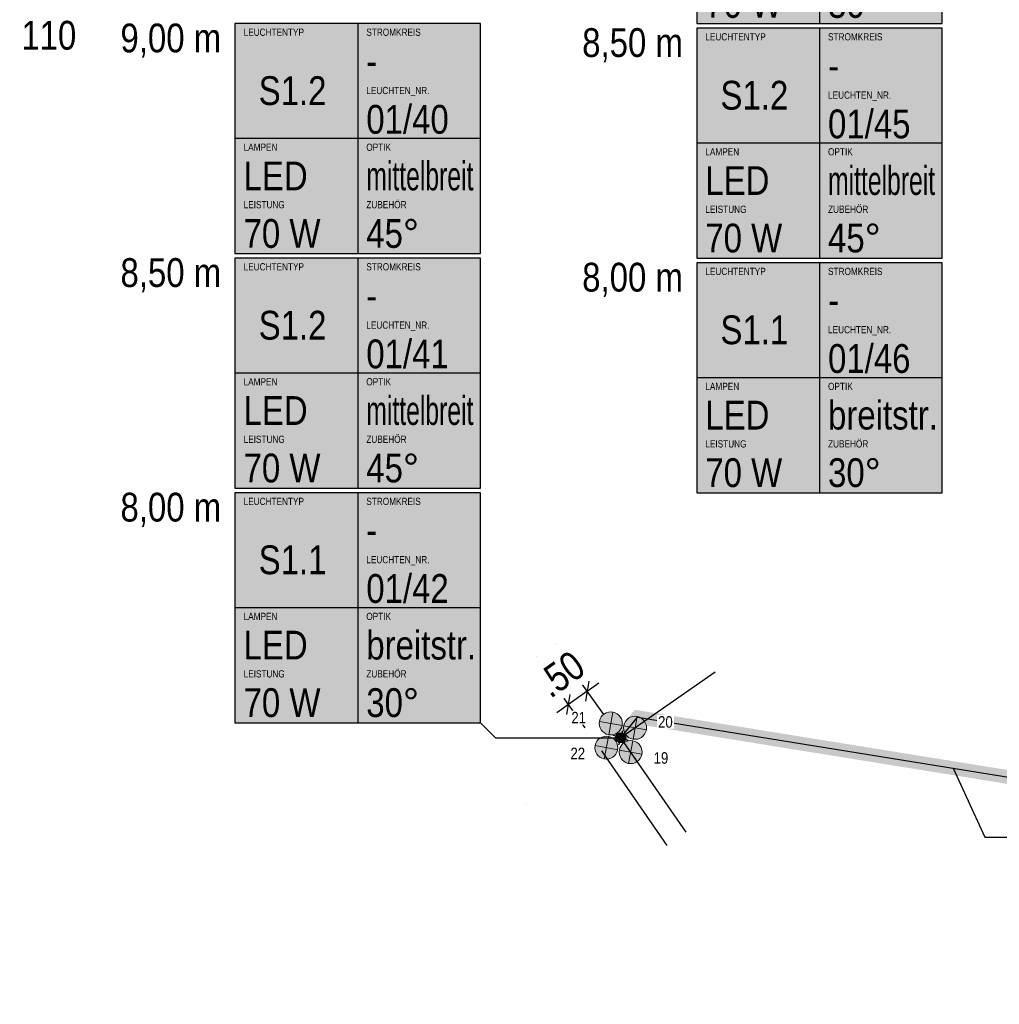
# Model space of a CAD drawing. Header units: metres. Extents: x 32339189 to 32339744, y 5702369 to 5702760.
# Tile 8 of 48: x 32339255 to 32339276, y 5702545 to 5702566. Entities that reach past the tile are written whole.
import ezdxf
from ezdxf import colors
from ezdxf.entities.mleader import LeaderData, LeaderLine
from ezdxf.enums import TextEntityAlignment as Align
from ezdxf.math import Vec2, Vec3

# ---------------------------------------------------------------- set-up
doc = ezdxf.new("R2010")
doc.units = ezdxf.units.M
doc.header["$MEASUREMENT"] = 0
doc.linetypes.add('19', pattern=[0.5, 0.25, -0.25])
for name, color, linetype in [('LRS-Kabel', 5, 'Continuous'), ('LRS_BEL_S1.1_Maststrahler', 40, 'Continuous'), ('LRS_BM', 7, 'Continuous'), ('LRS_Kodierungsfahne_S1.1', 60, 'Continuous'), ('LRS_Kodierungsfahne_S1.2_mittelbreitstrahlend', 61, 'Continuous'), ('LRS_Kodierungsfahnen', 7, 'Continuous'), ('LRS_Mast konisch', 40, 'Continuous')]:
    doc.layers.add(name, color=color, linetype=linetype)
doc.layers.add('LRS-Trasse und Kabelzugschächte', color=252, linetype='Continuous', lineweight=25)
doc.styles.add('lrs-1_0100', font='ARIALN.TTF', dxfattribs={"height": 0.25})
doc.styles.add('lrs-1_0250', font='ARIALN.TTF', dxfattribs={"height": 0.625})
doc.styles.add('lrs-txt', font='ARIALN.TTF', dxfattribs={"height": 1})
doc.dimstyles.new('lrs_1_0250', dxfattribs={"dimtxt": 0.625, "dimasz": 0.3125, "dimexe": 0.3125, "dimexo": 0.625, "dimgap": 0.3125, "dimtad": 1, "dimzin": 5, "dimdsep": 46, "dimtxsty": 'lrs-1_0250', "dimblk1": 'OBLIQUE', "dimblk2": 'OBLIQUE', "dimsah": 1, "dimcen": -0.3125, "dimdle": 0.3125, "dimclrd": 256, "dimclre": 256, "dimclrt": 256, "dimadec": 0, "dimazin": 0, "dimtfac": 1, "dimtix": 1, "dimtmove": 2, "dimatfit": 3, "dimldrblk": 'OBLIQUE', "dimfxl": 1, "dimtolj": 1, "dimtzin": 5, "dimlwd": -1, "dimlwe": -1, "dimarcsym": 0})

# ---------------------------------------------------------------- blocks, each defined once
blk = doc.blocks.new('Mast konisch 6.5')
at = {"layer": 'LRS_Mast konisch'}
h = blk.add_hatch(color=5, dxfattribs=at)
h.dxf.hatch_style = 1
edge = h.paths.add_edge_path()
edge.add_ellipse((0, 0), major_axis=(0.218, 0), ratio=1, start_angle=0, end_angle=360)
at = {"layer": 'LRS_Mast konisch', "color": 0}
for q in [(0, 0.331), (-0.331, 0), (0.331, 0), (0, -0.331)]:
    blk.add_line((0, 0), q, dxfattribs=at)
for radius in [0.218, 0.121]:
    blk.add_circle((0, 0), radius, dxfattribs=at)
blk = doc.blocks.new('Maststrahler breitstrahlend')
at = {"layer": 'LRS_BEL_S1.1_Maststrahler'}
blk.add_hatch(color=3, dxfattribs=at).paths.add_polyline_path([(0.25, 0, 1), (-0.25, 0, 1)])
at = {"layer": 'LRS_BEL_S1.1_Maststrahler', "color": 7, "lineweight": 20}
for points in [[(0.177, 0.177), (-0.177, -0.177)], [(0.177, -0.177), (-0.177, 0.177)]]:
    blk.add_lwpolyline(points, dxfattribs=at)
blk.add_circle((0, 0), 0.25, dxfattribs=at)
blk = doc.blocks.new('_None')
blk = doc.blocks.new('LRS_LF_1_250')
blk.add_hatch(color=256).paths.add_polyline_path([(0, 0), (5.333, 0), (5.333, 5), (0, 5)])
at = {"color": 7}
for p, q in [((2.667, 5), (2.667, 0)), ((5.333, 2.5), (0, 2.5))]:
    blk.add_line(p, q, dxfattribs=at)
blk.add_lwpolyline([(0, 0), (5.333, 0), (5.333, 5), (0, 5)], close=True, dxfattribs=at)
at = {"color": 7, "style": 'lrs-txt'}
for tag, height, p in [('LEUCHTENTYP', 0.156, (0.187, 4.812)), ('STROMKREIS', 0.156, (2.854, 4.812)), ('F1', 0.625, (2.854, 4.188)), ('LEUCHTEN_NR.', 0.156, (2.854, 3.546)), ('00/00', 0.625, (2.854, 2.919)), ('LAMPEN', 0.156, (0.187, 2.312)), ('OPTIK', 0.156, (2.854, 2.312)), ('-', 0.625, (0.187, 1.688)), ('-', 0.625, (2.854, 1.688)), ('LEISTUNG', 0.156, (0.187, 1.062)), ('ZUBEHÖR', 0.156, (2.854, 1.062)), ('-W', 0.625, (0.187, 0.438)), ('-', 0.625, (2.854, 0.438))]:
    blk.add_attdef(tag, text='', height=height, dxfattribs=at).set_placement(p, align=Align.MIDDLE_LEFT)
blk.add_attdef('TYP', text='', height=0.625, dxfattribs=at).set_placement((1.253, 3.543), align=Align.MIDDLE_CENTER)
blk = doc.blocks.new('_OBLIQUE')
at = {"color": 0, "linetype": 'ByBlock'}
blk.add_line((-0.5, -0.5), (0.5, 0.5), dxfattribs=at)
blk = doc.blocks.new('*D69')
at = {"layer": 'DEFPOINTS', "color": 0}
for p in [(32339268.157, 5702550.641), (32339267.751, 5702550.349)]:
    blk.add_point(p, dxfattribs=at)
at = {"layer": 'LRS_BM'}
for p, q in [((32339267.792, 5702551.148), (32339267.244, 5702551.909)), ((32339267.426, 5702551.655), (32339267.68, 5702551.838)), ((32339267.386, 5702550.856), (32339266.838, 5702551.617)), ((32339267.426, 5702551.655), (32339267.021, 5702551.363)), ((32339267.021, 5702551.363), (32339266.767, 5702551.18))]:
    blk.add_line(p, q, dxfattribs=at)
at = {"layer": 'LRS_BM', "xscale": 0.3125, "yscale": 0.3125, "zscale": 0.3125}
for p, rotation in [((32339267.426, 5702551.655), 215.7562897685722), ((32339267.021, 5702551.363), 35.75628976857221)]:
    blk.add_blockref('_OBLIQUE', p, dxfattribs=dict(at, rotation=rotation))
at = {"layer": 'LRS_BM', "insert": (32339266.854, 5702552.022), "char_height": 0.625, "attachment_point": 5, "rotation": 35.7563, "style": 'lrs-1_0250', "bg_fill": 3, "box_fill_scale": 1.25, "bg_fill_color": 256, "bg_fill_true_color": 13158600, "bg_fill_transparency": 0}
blk.add_mtext('\\A1;.50', dxfattribs=at)
at = {"layer": 'DEFPOINTS', "color": 0}
blk.add_point((32339267.021, 5702551.363), dxfattribs=at)

msp = doc.modelspace()

# ---------------------------------------------------------------- linework, layer by layer
at = {"layer": 'LRS_BM', "linetype": '19', "ltscale": 10}
for points in [[(32339269.581, 5702548.586), (32339266.733, 5702552.696)], [(32339269.17, 5702548.301), (32339266.322, 5702552.411)], [(32339270.212, 5702552.065), (32339266.102, 5702549.217)]]:
    msp.add_lwpolyline(points, dxfattribs=at)
at = {"layer": 'LRS_Kodierungsfahne_S1.1', "color": 7}
msp.add_lwpolyline([(32339265.107, 5702550.967), (32339265.433, 5702550.641), (32339268.157, 5702550.641)], dxfattribs=at)

# ---------------------------------------------------------------- block references
at = {"layer": 'LRS_BEL_S1.1_Maststrahler'}
for p, rotation in [((32339267.941, 5702550.953), 124.7221024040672), ((32339268.469, 5702550.857), 34.72210240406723), ((32339268.373, 5702550.329), 304.7221024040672)]:
    msp.add_blockref('Maststrahler breitstrahlend', p, dxfattribs=dict(at, rotation=rotation))
at = {"layer": 'LRS_BEL_S1.1_Maststrahler', "color": 0, "xscale": 0.5, "yscale": 0.5, "zscale": 0.5, "rotation": 342.5275749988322}
msp.add_blockref('Mast konisch 6.5', (32339268.157, 5702550.641), dxfattribs=at)
at = {"layer": 'LRS_BEL_S1.1_Maststrahler', "xscale": -1, "rotation": 34.72210240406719}
msp.add_blockref('Maststrahler breitstrahlend', (32339267.845, 5702550.425), dxfattribs=at)
at = {"layer": 'LRS_Kodierungsfahne_S1.1'}
ref = msp.add_blockref('LRS_LF_1_250', (32339269.809, 5702566.167), dxfattribs=at)
ref.add_attrib('00/00', '01/44', dxfattribs={"layer": 'LRS_Kodierungsfahnen', "height": 0.625, "style": 'lrs-txt'}).set_placement((32339272.663, 5702569.086), align=Align.MIDDLE_LEFT)
ref.add_attrib('LEUCHTEN_NR.', 'LEUCHTEN_NR.', dxfattribs={"layer": 'LRS_Kodierungsfahnen', "height": 0.15625, "style": 'lrs-txt'}).set_placement((32339272.663, 5702569.713), align=Align.MIDDLE_LEFT)
ref.add_attrib('-', '30°', dxfattribs={"layer": 'LRS_Kodierungsfahnen', "height": 0.625, "style": 'lrs-txt'}).set_placement((32339272.663, 5702566.605), align=Align.MIDDLE_LEFT)
ref.add_attrib('ZUBEHÖR', 'ZUBEHÖR', dxfattribs={"layer": 'LRS_Kodierungsfahnen', "height": 0.1562, "style": 'lrs-txt'}).set_placement((32339272.663, 5702567.23), align=Align.MIDDLE_LEFT)
ref.add_attrib('-W', '70 W', dxfattribs={"layer": 'LRS_Kodierungsfahnen', "height": 0.625, "style": 'lrs-txt'}).set_placement((32339269.996, 5702566.605), align=Align.MIDDLE_LEFT)
ref.add_attrib('LEISTUNG', 'LEISTUNG', dxfattribs={"layer": 'LRS_Kodierungsfahnen', "height": 0.1562, "style": 'lrs-txt'}).set_placement((32339269.996, 5702567.23), align=Align.MIDDLE_LEFT)
ref.add_attrib('-', 'LED', dxfattribs={"layer": 'LRS_Kodierungsfahnen', "height": 0.625, "style": 'lrs-txt'}).set_placement((32339269.996, 5702567.855), align=Align.MIDDLE_LEFT)
ref.add_attrib('LAMPEN', 'LAMPEN', dxfattribs={"layer": 'LRS_Kodierungsfahnen', "height": 0.1562, "style": 'lrs-txt'}).set_placement((32339269.996, 5702568.48), align=Align.MIDDLE_LEFT)
ref.add_attrib('-', 'breitstr.', dxfattribs={"layer": 'LRS_Kodierungsfahnen', "height": 0.625, "style": 'lrs-txt'}).set_placement((32339272.663, 5702567.855), align=Align.MIDDLE_LEFT)
ref.add_attrib('OPTIK', 'OPTIK', dxfattribs={"layer": 'LRS_Kodierungsfahnen', "height": 0.1562, "style": 'lrs-txt'}).set_placement((32339272.663, 5702568.48), align=Align.MIDDLE_LEFT)
ref.add_attrib('F1', '-', dxfattribs={"layer": 'LRS_Kodierungsfahnen', "height": 0.625, "style": 'lrs-txt'}).set_placement((32339272.663, 5702570.355), align=Align.MIDDLE_LEFT)
ref.add_attrib('STROMKREIS', 'STROMKREIS', dxfattribs={"layer": 'LRS_Kodierungsfahnen', "height": 0.1562, "style": 'lrs-txt'}).set_placement((32339272.663, 5702570.98), align=Align.MIDDLE_LEFT)
ref.add_attrib('TYP', 'S1.1', dxfattribs={"layer": 'LRS_Kodierungsfahnen', "height": 0.625, "style": 'lrs-txt'}).set_placement((32339271.062, 5702569.71), align=Align.MIDDLE_CENTER)
ref.add_attrib('LEUCHTENTYP', 'LEUCHTENTYP', dxfattribs={"layer": 'LRS_Kodierungsfahnen', "height": 0.15625, "style": 'lrs-txt'}).set_placement((32339269.996, 5702570.98), align=Align.MIDDLE_LEFT)
ref = msp.add_blockref('LRS_LF_1_250', (32339269.809, 5702555.967), dxfattribs=at)
ref.add_attrib('00/00', '01/46', dxfattribs={"layer": 'LRS_Kodierungsfahnen', "height": 0.625, "style": 'lrs-txt'}).set_placement((32339272.663, 5702558.886), align=Align.MIDDLE_LEFT)
ref.add_attrib('LEUCHTEN_NR.', 'LEUCHTEN_NR.', dxfattribs={"layer": 'LRS_Kodierungsfahnen', "height": 0.15625, "style": 'lrs-txt'}).set_placement((32339272.663, 5702559.513), align=Align.MIDDLE_LEFT)
ref.add_attrib('-', '30°', dxfattribs={"layer": 'LRS_Kodierungsfahnen', "height": 0.625, "style": 'lrs-txt'}).set_placement((32339272.663, 5702556.405), align=Align.MIDDLE_LEFT)
ref.add_attrib('ZUBEHÖR', 'ZUBEHÖR', dxfattribs={"layer": 'LRS_Kodierungsfahnen', "height": 0.1562, "style": 'lrs-txt'}).set_placement((32339272.663, 5702557.03), align=Align.MIDDLE_LEFT)
ref.add_attrib('-W', '70 W', dxfattribs={"layer": 'LRS_Kodierungsfahnen', "height": 0.625, "style": 'lrs-txt'}).set_placement((32339269.996, 5702556.405), align=Align.MIDDLE_LEFT)
ref.add_attrib('LEISTUNG', 'LEISTUNG', dxfattribs={"layer": 'LRS_Kodierungsfahnen', "height": 0.1562, "style": 'lrs-txt'}).set_placement((32339269.996, 5702557.03), align=Align.MIDDLE_LEFT)
ref.add_attrib('-', 'LED', dxfattribs={"layer": 'LRS_Kodierungsfahnen', "height": 0.625, "style": 'lrs-txt'}).set_placement((32339269.996, 5702557.655), align=Align.MIDDLE_LEFT)
ref.add_attrib('LAMPEN', 'LAMPEN', dxfattribs={"layer": 'LRS_Kodierungsfahnen', "height": 0.1562, "style": 'lrs-txt'}).set_placement((32339269.996, 5702558.28), align=Align.MIDDLE_LEFT)
ref.add_attrib('-', 'breitstr.', dxfattribs={"layer": 'LRS_Kodierungsfahnen', "height": 0.625, "style": 'lrs-txt'}).set_placement((32339272.663, 5702557.655), align=Align.MIDDLE_LEFT)
ref.add_attrib('OPTIK', 'OPTIK', dxfattribs={"layer": 'LRS_Kodierungsfahnen', "height": 0.1562, "style": 'lrs-txt'}).set_placement((32339272.663, 5702558.28), align=Align.MIDDLE_LEFT)
ref.add_attrib('F1', '-', dxfattribs={"layer": 'LRS_Kodierungsfahnen', "height": 0.625, "style": 'lrs-txt'}).set_placement((32339272.663, 5702560.155), align=Align.MIDDLE_LEFT)
ref.add_attrib('STROMKREIS', 'STROMKREIS', dxfattribs={"layer": 'LRS_Kodierungsfahnen', "height": 0.1562, "style": 'lrs-txt'}).set_placement((32339272.663, 5702560.78), align=Align.MIDDLE_LEFT)
ref.add_attrib('TYP', 'S1.1', dxfattribs={"layer": 'LRS_Kodierungsfahnen', "height": 0.625, "style": 'lrs-txt'}).set_placement((32339271.062, 5702559.51), align=Align.MIDDLE_CENTER)
ref.add_attrib('LEUCHTENTYP', 'LEUCHTENTYP', dxfattribs={"layer": 'LRS_Kodierungsfahnen', "height": 0.15625, "style": 'lrs-txt'}).set_placement((32339269.996, 5702560.78), align=Align.MIDDLE_LEFT)
ref = msp.add_blockref('LRS_LF_1_250', (32339259.774, 5702550.967), dxfattribs=at)
ref.add_attrib('00/00', '01/42', dxfattribs={"layer": 'LRS_Kodierungsfahnen', "height": 0.625, "style": 'lrs-txt'}).set_placement((32339262.628, 5702553.886), align=Align.MIDDLE_LEFT)
ref.add_attrib('LEUCHTEN_NR.', 'LEUCHTEN_NR.', dxfattribs={"layer": 'LRS_Kodierungsfahnen', "height": 0.15625, "style": 'lrs-txt'}).set_placement((32339262.628, 5702554.513), align=Align.MIDDLE_LEFT)
ref.add_attrib('-', '30°', dxfattribs={"layer": 'LRS_Kodierungsfahnen', "height": 0.625, "style": 'lrs-txt'}).set_placement((32339262.628, 5702551.405), align=Align.MIDDLE_LEFT)
ref.add_attrib('ZUBEHÖR', 'ZUBEHÖR', dxfattribs={"layer": 'LRS_Kodierungsfahnen', "height": 0.1562, "style": 'lrs-txt'}).set_placement((32339262.628, 5702552.03), align=Align.MIDDLE_LEFT)
ref.add_attrib('-W', '70 W', dxfattribs={"layer": 'LRS_Kodierungsfahnen', "height": 0.625, "style": 'lrs-txt'}).set_placement((32339259.961, 5702551.405), align=Align.MIDDLE_LEFT)
ref.add_attrib('LEISTUNG', 'LEISTUNG', dxfattribs={"layer": 'LRS_Kodierungsfahnen', "height": 0.1562, "style": 'lrs-txt'}).set_placement((32339259.961, 5702552.03), align=Align.MIDDLE_LEFT)
ref.add_attrib('-', 'LED', dxfattribs={"layer": 'LRS_Kodierungsfahnen', "height": 0.625, "style": 'lrs-txt'}).set_placement((32339259.961, 5702552.655), align=Align.MIDDLE_LEFT)
ref.add_attrib('LAMPEN', 'LAMPEN', dxfattribs={"layer": 'LRS_Kodierungsfahnen', "height": 0.1562, "style": 'lrs-txt'}).set_placement((32339259.961, 5702553.28), align=Align.MIDDLE_LEFT)
ref.add_attrib('-', 'breitstr.', dxfattribs={"layer": 'LRS_Kodierungsfahnen', "height": 0.625, "style": 'lrs-txt'}).set_placement((32339262.628, 5702552.655), align=Align.MIDDLE_LEFT)
ref.add_attrib('OPTIK', 'OPTIK', dxfattribs={"layer": 'LRS_Kodierungsfahnen', "height": 0.1562, "style": 'lrs-txt'}).set_placement((32339262.628, 5702553.28), align=Align.MIDDLE_LEFT)
ref.add_attrib('F1', '-', dxfattribs={"layer": 'LRS_Kodierungsfahnen', "height": 0.625, "style": 'lrs-txt'}).set_placement((32339262.628, 5702555.155), align=Align.MIDDLE_LEFT)
ref.add_attrib('STROMKREIS', 'STROMKREIS', dxfattribs={"layer": 'LRS_Kodierungsfahnen', "height": 0.1562, "style": 'lrs-txt'}).set_placement((32339262.628, 5702555.78), align=Align.MIDDLE_LEFT)
ref.add_attrib('TYP', 'S1.1', dxfattribs={"layer": 'LRS_Kodierungsfahnen', "height": 0.625, "style": 'lrs-txt'}).set_placement((32339261.026, 5702554.51), align=Align.MIDDLE_CENTER)
ref.add_attrib('LEUCHTENTYP', 'LEUCHTENTYP', dxfattribs={"layer": 'LRS_Kodierungsfahnen', "height": 0.15625, "style": 'lrs-txt'}).set_placement((32339259.961, 5702555.78), align=Align.MIDDLE_LEFT)
at = {"layer": 'LRS_Kodierungsfahne_S1.2_mittelbreitstrahlend'}
ref = msp.add_blockref('LRS_LF_1_250', (32339259.774, 5702561.167), dxfattribs=at)
ref.add_attrib('00/00', '01/40', dxfattribs={"layer": 'LRS_Kodierungsfahnen', "height": 0.625, "style": 'lrs-txt'}).set_placement((32339262.628, 5702564.086), align=Align.MIDDLE_LEFT)
ref.add_attrib('LEUCHTEN_NR.', 'LEUCHTEN_NR.', dxfattribs={"layer": 'LRS_Kodierungsfahnen', "height": 0.15625, "style": 'lrs-txt'}).set_placement((32339262.628, 5702564.713), align=Align.MIDDLE_LEFT)
ref.add_attrib('-', '45°', dxfattribs={"layer": 'LRS_Kodierungsfahnen', "height": 0.625, "style": 'lrs-txt'}).set_placement((32339262.628, 5702561.605), align=Align.MIDDLE_LEFT)
ref.add_attrib('ZUBEHÖR', 'ZUBEHÖR', dxfattribs={"layer": 'LRS_Kodierungsfahnen', "height": 0.1562, "style": 'lrs-txt'}).set_placement((32339262.628, 5702562.23), align=Align.MIDDLE_LEFT)
ref.add_attrib('-W', '70 W', dxfattribs={"layer": 'LRS_Kodierungsfahnen', "height": 0.625, "style": 'lrs-txt'}).set_placement((32339259.961, 5702561.605), align=Align.MIDDLE_LEFT)
ref.add_attrib('LEISTUNG', 'LEISTUNG', dxfattribs={"layer": 'LRS_Kodierungsfahnen', "height": 0.1562, "style": 'lrs-txt'}).set_placement((32339259.961, 5702562.23), align=Align.MIDDLE_LEFT)
ref.add_attrib('-', 'LED', dxfattribs={"layer": 'LRS_Kodierungsfahnen', "height": 0.625, "style": 'lrs-txt'}).set_placement((32339259.961, 5702562.855), align=Align.MIDDLE_LEFT)
ref.add_attrib('LAMPEN', 'LAMPEN', dxfattribs={"layer": 'LRS_Kodierungsfahnen', "height": 0.1562, "style": 'lrs-txt'}).set_placement((32339259.961, 5702563.48), align=Align.MIDDLE_LEFT)
ref.add_attrib('-', 'mittelbreit', dxfattribs={"layer": 'LRS_Kodierungsfahnen', "height": 0.625, "style": 'lrs-txt', "width": 0.75}).set_placement((32339262.628, 5702562.855), align=Align.MIDDLE_LEFT)
ref.add_attrib('OPTIK', 'OPTIK', dxfattribs={"layer": 'LRS_Kodierungsfahnen', "height": 0.1562, "style": 'lrs-txt'}).set_placement((32339262.628, 5702563.48), align=Align.MIDDLE_LEFT)
ref.add_attrib('F1', '-', dxfattribs={"layer": 'LRS_Kodierungsfahnen', "height": 0.625, "style": 'lrs-txt'}).set_placement((32339262.628, 5702565.355), align=Align.MIDDLE_LEFT)
ref.add_attrib('STROMKREIS', 'STROMKREIS', dxfattribs={"layer": 'LRS_Kodierungsfahnen', "height": 0.1562, "style": 'lrs-txt'}).set_placement((32339262.628, 5702565.98), align=Align.MIDDLE_LEFT)
ref.add_attrib('TYP', 'S1.2', dxfattribs={"layer": 'LRS_Kodierungsfahnen', "height": 0.625, "style": 'lrs-txt'}).set_placement((32339261.026, 5702564.71), align=Align.MIDDLE_CENTER)
ref.add_attrib('LEUCHTENTYP', 'LEUCHTENTYP', dxfattribs={"layer": 'LRS_Kodierungsfahnen', "height": 0.15625, "style": 'lrs-txt'}).set_placement((32339259.961, 5702565.98), align=Align.MIDDLE_LEFT)
ref = msp.add_blockref('LRS_LF_1_250', (32339269.809, 5702561.067), dxfattribs=at)
ref.add_attrib('00/00', '01/45', dxfattribs={"layer": 'LRS_Kodierungsfahnen', "height": 0.625, "style": 'lrs-txt'}).set_placement((32339272.663, 5702563.986), align=Align.MIDDLE_LEFT)
ref.add_attrib('LEUCHTEN_NR.', 'LEUCHTEN_NR.', dxfattribs={"layer": 'LRS_Kodierungsfahnen', "height": 0.15625, "style": 'lrs-txt'}).set_placement((32339272.663, 5702564.613), align=Align.MIDDLE_LEFT)
ref.add_attrib('-', '45°', dxfattribs={"layer": 'LRS_Kodierungsfahnen', "height": 0.625, "style": 'lrs-txt'}).set_placement((32339272.663, 5702561.505), align=Align.MIDDLE_LEFT)
ref.add_attrib('ZUBEHÖR', 'ZUBEHÖR', dxfattribs={"layer": 'LRS_Kodierungsfahnen', "height": 0.1562, "style": 'lrs-txt'}).set_placement((32339272.663, 5702562.13), align=Align.MIDDLE_LEFT)
ref.add_attrib('-W', '70 W', dxfattribs={"layer": 'LRS_Kodierungsfahnen', "height": 0.625, "style": 'lrs-txt'}).set_placement((32339269.996, 5702561.505), align=Align.MIDDLE_LEFT)
ref.add_attrib('LEISTUNG', 'LEISTUNG', dxfattribs={"layer": 'LRS_Kodierungsfahnen', "height": 0.1562, "style": 'lrs-txt'}).set_placement((32339269.996, 5702562.13), align=Align.MIDDLE_LEFT)
ref.add_attrib('-', 'LED', dxfattribs={"layer": 'LRS_Kodierungsfahnen', "height": 0.625, "style": 'lrs-txt'}).set_placement((32339269.996, 5702562.755), align=Align.MIDDLE_LEFT)
ref.add_attrib('LAMPEN', 'LAMPEN', dxfattribs={"layer": 'LRS_Kodierungsfahnen', "height": 0.1562, "style": 'lrs-txt'}).set_placement((32339269.996, 5702563.38), align=Align.MIDDLE_LEFT)
ref.add_attrib('-', 'mittelbreit', dxfattribs={"layer": 'LRS_Kodierungsfahnen', "height": 0.625, "style": 'lrs-txt', "width": 0.75}).set_placement((32339272.663, 5702562.755), align=Align.MIDDLE_LEFT)
ref.add_attrib('OPTIK', 'OPTIK', dxfattribs={"layer": 'LRS_Kodierungsfahnen', "height": 0.1562, "style": 'lrs-txt'}).set_placement((32339272.663, 5702563.38), align=Align.MIDDLE_LEFT)
ref.add_attrib('F1', '-', dxfattribs={"layer": 'LRS_Kodierungsfahnen', "height": 0.625, "style": 'lrs-txt'}).set_placement((32339272.663, 5702565.255), align=Align.MIDDLE_LEFT)
ref.add_attrib('STROMKREIS', 'STROMKREIS', dxfattribs={"layer": 'LRS_Kodierungsfahnen', "height": 0.1562, "style": 'lrs-txt'}).set_placement((32339272.663, 5702565.88), align=Align.MIDDLE_LEFT)
ref.add_attrib('TYP', 'S1.2', dxfattribs={"layer": 'LRS_Kodierungsfahnen', "height": 0.625, "style": 'lrs-txt'}).set_placement((32339271.062, 5702564.61), align=Align.MIDDLE_CENTER)
ref.add_attrib('LEUCHTENTYP', 'LEUCHTENTYP', dxfattribs={"layer": 'LRS_Kodierungsfahnen', "height": 0.15625, "style": 'lrs-txt'}).set_placement((32339269.996, 5702565.88), align=Align.MIDDLE_LEFT)
ref = msp.add_blockref('LRS_LF_1_250', (32339259.774, 5702556.067), dxfattribs=at)
ref.add_attrib('00/00', '01/41', dxfattribs={"layer": 'LRS_Kodierungsfahnen', "height": 0.625, "style": 'lrs-txt'}).set_placement((32339262.628, 5702558.986), align=Align.MIDDLE_LEFT)
ref.add_attrib('LEUCHTEN_NR.', 'LEUCHTEN_NR.', dxfattribs={"layer": 'LRS_Kodierungsfahnen', "height": 0.15625, "style": 'lrs-txt'}).set_placement((32339262.628, 5702559.613), align=Align.MIDDLE_LEFT)
ref.add_attrib('-', '45°', dxfattribs={"layer": 'LRS_Kodierungsfahnen', "height": 0.625, "style": 'lrs-txt'}).set_placement((32339262.628, 5702556.505), align=Align.MIDDLE_LEFT)
ref.add_attrib('ZUBEHÖR', 'ZUBEHÖR', dxfattribs={"layer": 'LRS_Kodierungsfahnen', "height": 0.1562, "style": 'lrs-txt'}).set_placement((32339262.628, 5702557.13), align=Align.MIDDLE_LEFT)
ref.add_attrib('-W', '70 W', dxfattribs={"layer": 'LRS_Kodierungsfahnen', "height": 0.625, "style": 'lrs-txt'}).set_placement((32339259.961, 5702556.505), align=Align.MIDDLE_LEFT)
ref.add_attrib('LEISTUNG', 'LEISTUNG', dxfattribs={"layer": 'LRS_Kodierungsfahnen', "height": 0.1562, "style": 'lrs-txt'}).set_placement((32339259.961, 5702557.13), align=Align.MIDDLE_LEFT)
ref.add_attrib('-', 'LED', dxfattribs={"layer": 'LRS_Kodierungsfahnen', "height": 0.625, "style": 'lrs-txt'}).set_placement((32339259.961, 5702557.755), align=Align.MIDDLE_LEFT)
ref.add_attrib('LAMPEN', 'LAMPEN', dxfattribs={"layer": 'LRS_Kodierungsfahnen', "height": 0.1562, "style": 'lrs-txt'}).set_placement((32339259.961, 5702558.38), align=Align.MIDDLE_LEFT)
ref.add_attrib('-', 'mittelbreit', dxfattribs={"layer": 'LRS_Kodierungsfahnen', "height": 0.625, "style": 'lrs-txt', "width": 0.75}).set_placement((32339262.628, 5702557.755), align=Align.MIDDLE_LEFT)
ref.add_attrib('OPTIK', 'OPTIK', dxfattribs={"layer": 'LRS_Kodierungsfahnen', "height": 0.1562, "style": 'lrs-txt'}).set_placement((32339262.628, 5702558.38), align=Align.MIDDLE_LEFT)
ref.add_attrib('F1', '-', dxfattribs={"layer": 'LRS_Kodierungsfahnen', "height": 0.625, "style": 'lrs-txt'}).set_placement((32339262.628, 5702560.255), align=Align.MIDDLE_LEFT)
ref.add_attrib('STROMKREIS', 'STROMKREIS', dxfattribs={"layer": 'LRS_Kodierungsfahnen', "height": 0.1562, "style": 'lrs-txt'}).set_placement((32339262.628, 5702560.88), align=Align.MIDDLE_LEFT)
ref.add_attrib('TYP', 'S1.2', dxfattribs={"layer": 'LRS_Kodierungsfahnen', "height": 0.625, "style": 'lrs-txt'}).set_placement((32339261.026, 5702559.61), align=Align.MIDDLE_CENTER)
ref.add_attrib('LEUCHTENTYP', 'LEUCHTENTYP', dxfattribs={"layer": 'LRS_Kodierungsfahnen', "height": 0.15625, "style": 'lrs-txt'}).set_placement((32339259.961, 5702560.88), align=Align.MIDDLE_LEFT)

# ---------------------------------------------------------------- texts
at = {"layer": 'LRS_Kodierungsfahnen', "char_height": 0.625, "attachment_point": 3, "style": 'lrs-1_0250', "bg_fill": 3, "box_fill_scale": 1.1, "bg_fill_color": 256, "bg_fill_transparency": 0}
for s, insert in [('9,00 m', (32339259.474, 5702566.167)), ('8,50 m', (32339259.474, 5702561.067)), ('8,00 m', (32339259.474, 5702555.967))]:
    msp.add_mtext(s, dxfattribs=dict(at, insert=insert))

# ---------------------------------------------------------------- leaders
at = {"layer": 'LRS-Trasse und Kabelzugschächte', "color": 7}
ml = msp.add_multileader_mtext('Standard', dxfattribs=at)
ml.set_content('1 x DN 110', color=7, style='lrs-1_0250')
ml.set_leader_properties(color=256, linetype='ByLayer', lineweight=30)
ml.set_arrow_properties(name='NONE')
ml.build(insert=Vec2(0, 0))
ml.multileader.update_dxf_attribs({"dogleg_length": 0.625, "arrow_head_size": 0.625})
ctx = ml.context
ctx.base_point, ctx.char_height, ctx.arrow_head_size, ctx.landing_gap_size, ctx.plane_origin = Vec3(32339252.543, 5702565.908), 0.625, 0.625, 0.312, Vec3(32339250.334, 5702565.52)
ctx.text_align_type = 2
notes = []
notes.append((ctx, [(0, (1, 1, 0), (32339251.918, 5702565.908), (1, 0), 0.625, [(0, [(32339250.334, 5702565.52)], 256, [])])]))
ctx.mtext.insert, ctx.mtext.alignment = Vec3(32339256.325, 5702566.226), 3
ml = msp.add_multileader_mtext('Standard', dxfattribs=at)
ml.set_content('1 x DN 63', color=7, style='lrs-1_0250')
ml.set_leader_properties(color=256, linetype='ByLayer', lineweight=30)
ml.set_arrow_properties(name='NONE')
ml.build(insert=Vec2(0, 0))
ml.multileader.update_dxf_attribs({"dogleg_length": 0.625, "arrow_head_size": 0.625})
ctx = ml.context
ctx.base_point, ctx.char_height, ctx.arrow_head_size, ctx.landing_gap_size, ctx.plane_origin = Vec3(32339276.695, 5702548.48), 0.625, 0.625, 0.312, Vec3(32339277.339, 5702547.803)
notes.append((ctx, [(0, (1, 1, 0), (32339276.07, 5702548.48), (1, 0), 0.625, [(0, [(32339275.383, 5702549.98)], 256, [])])]))
ctx.mtext.insert = Vec3(32339277.008, 5702548.798)
ctx.mtext.has_bg_fill, ctx.mtext.bg_color, ctx.mtext.bg_scale_factor, ctx.mtext.bg_transparency, ctx.mtext.use_window_bg_color = 1, -1027028792, 1.5, 0, 1
for ctx, leaders in notes:
    for number, flags, end, landing, length, lines in leaders:
        leader = LeaderData()
        leader.index, (leader.has_last_leader_line, leader.has_dogleg_vector, leader.attachment_direction) = number, flags
        leader.last_leader_point, leader.dogleg_vector, leader.dogleg_length = Vec3(end), Vec3(landing), length
        for number, points, colour, breaks in lines:
            line = LeaderLine()
            line.index, line.vertices, line.color, line.breaks = number, Vec3.list(points), colors.encode_raw_color(colour), breaks
            leader.lines.append(line)
        ctx.leaders.append(leader)

# ---------------------------------------------------------------- next in the draw order: linework, layer by layer
at = {"layer": 'LRS-Kabel', "color": 4}
msp.add_lwpolyline([(32339268.157, 5702550.641), (32339268.522, 5702551.088), (32339289.897, 5702547.635), (32339290.102, 5702547.095), (32339290.261, 5702548.082), (32339285.919, 5702554.924), (32339289.675, 5702573.61), (32339289.39, 5702574.568), (32339288.993, 5702574.149), (32339272.026, 5702578.189), (32339271.862, 5702578.742)], dxfattribs=at)
at = {"layer": 'LRS-Trasse und Kabelzugschächte', "color": 254, "const_width": 0.3}
msp.add_lwpolyline([(32339268.157, 5702550.641), (32339268.522, 5702551.088), (32339289.897, 5702547.635), (32339290.102, 5702547.095), (32339290.261, 5702548.082), (32339285.919, 5702554.924), (32339289.675, 5702573.61), (32339289.39, 5702574.568), (32339288.993, 5702574.149), (32339272.026, 5702578.189), (32339271.862, 5702578.742)], dxfattribs=at)

# ---------------------------------------------------------------- next in the draw order: texts
at = {"layer": 'LRS_Kodierungsfahnen', "bg_fill": 3, "box_fill_scale": 1.1, "bg_fill_color": 256, "bg_fill_transparency": 0}
for s, insert, char_height, attachment_point, style in [('8,50 m', (32339269.509, 5702566.067), 0.625, 3, 'lrs-1_0250'), ('8,00 m', (32339269.509, 5702560.967), 0.625, 3, 'lrs-1_0250'), ('20', (32339268.969, 5702550.857), 0.25, 7, 'lrs-1_0100'), ('19', (32339268.873, 5702550.327), 0.25, 1, 'lrs-1_0100')]:
    msp.add_mtext(s, dxfattribs=dict(at, insert=insert, char_height=char_height, attachment_point=attachment_point, style=style))

# ---------------------------------------------------------------- next in the draw order: dimensions: what is measured, and where the dimension line sits
at = {"layer": 'LRS_BM'}
dim = msp.add_aligned_dim(p1=(32339268.157, 5702550.641), p2=(32339267.751, 5702550.349), distance=-1.25, dimstyle='lrs_1_0250', override={"dimtfill": 1}, dxfattribs=at)
dim.commit()
dim.dimension.update_dxf_attribs({"geometry": '*D69', "text_midpoint": (32339266.854, 5702552.022)})

# ---------------------------------------------------------------- next in the draw order: texts
at = {"layer": 'LRS_Kodierungsfahnen', "char_height": 0.25, "style": 'lrs-1_0100', "bg_fill": 3, "box_fill_scale": 1.1, "bg_fill_color": 256, "bg_fill_transparency": 0}
for s, insert, attachment_point in [('21', (32339267.402, 5702550.953), 9), ('22', (32339267.383, 5702550.425), 3)]:
    msp.add_mtext(s, dxfattribs=dict(at, insert=insert, attachment_point=attachment_point))

doc.saveas('drawing.dxf')
